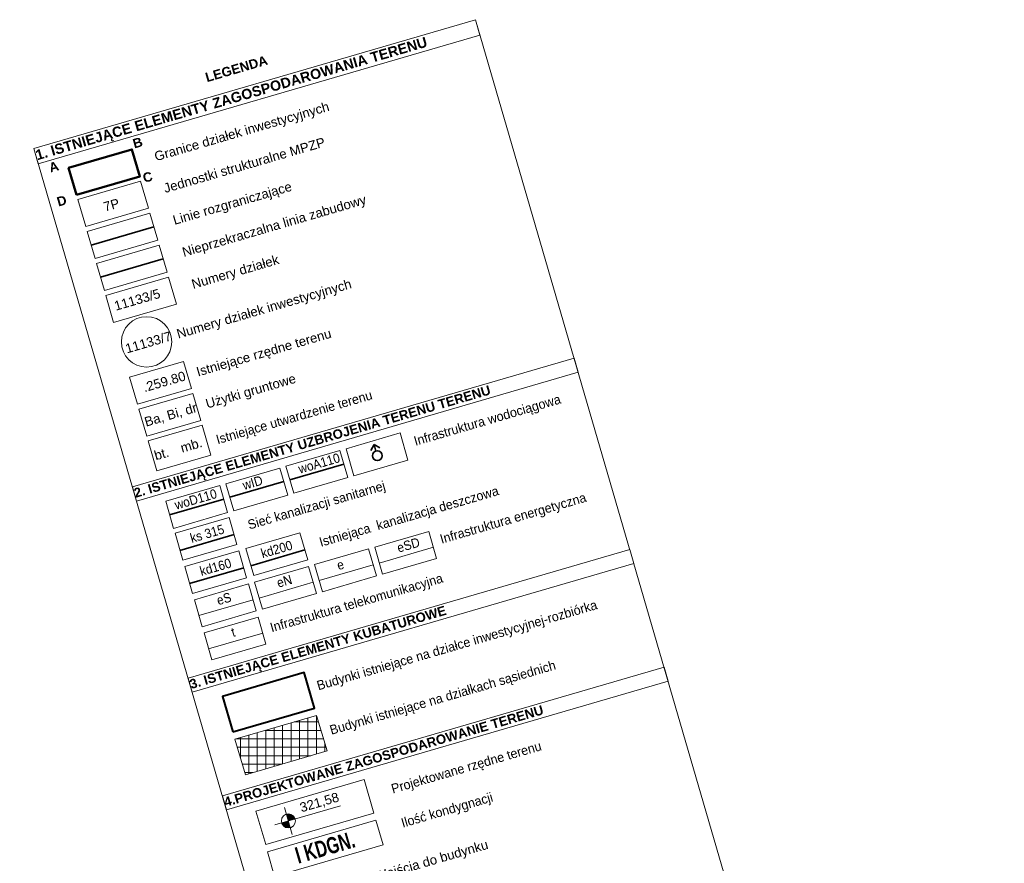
# Model space of a CAD drawing. Header units: millimetres. Extents: x -105537 to 2299296, y -162842 to 175608.
# Tile 41 of 42: x 190683 to 295621, y 85743 to 175608. Entities that reach past the tile are written whole.
import ezdxf
from ezdxf.xclip import XClip

# ---------------------------------------------------------------- set-up
doc = ezdxf.new("R2010")
doc.units = ezdxf.units.MM
doc.header["$MEASUREMENT"] = 0
doc.header["$XCLIPFRAME"] = 0
for name, color, linetype, lineweight in [('0_Nr_pióra__1', 7, 'Continuous', 13), ('0_Nr_pióra__20', 1, 'Continuous', 13), ('Nowe_0_Nr_pióra__1', 7, 'Continuous', 13), ('Nowe_0_Nr_pióra__20', 1, 'Continuous', 13), ('Nowe_0_Nr_pióra__203', 7, 'Continuous', 50), ('Nowe_0_Nr_pióra__224', 6, 'Continuous', 40), ('Nowe_0_Nr_pióra__38', 30, 'Continuous', 13), ('Nowe_0_Nr_pióra__41', 7, 'Continuous', 15), ('Nowe_0_Nr_pióra__7', 7, 'Continuous', 13), ('Nowe_0_Nr_pióra__75', 14, 'Continuous', 35), ('Nowe_0_Nr_pióra__80', 3, 'Continuous', 13), ('Wadowice Wałowa mdcp500_3_0_Nr_pióra__1', 7, 'Continuous', 13)]:
    doc.layers.add(name, color=color, linetype=linetype, lineweight=lineweight)
for name, color, linetype, lineweight, true_color in [('0_Nr_pióra__115', 7, 'Continuous', 35, 0x22878c), ('Nowe_0_Nr_pióra__115', 7, 'Continuous', 35, 0x22878c), ('Nowe_0_Nr_pióra__221', 7, 'Continuous', 50, 0xbcc01d), ('Nowe_0_Nr_pióra__35', 7, 'Continuous', 35, 0xff8040), ('Nowe_0_Nr_pióra__55', 7, 'Continuous', 35, 0x0069d2), ('Nowe_0_Nr_pióra__58', 7, 'Continuous', 20, 0xdf0000), ('Nowe_0_Nr_pióra__97', 7, 'Continuous', 15, 0xff2828)]:
    doc.layers.add(name, color=color, linetype=linetype, lineweight=lineweight, true_color=true_color)
doc.layers.add('A__!REF_RYSUNKI', color=7, linetype='Continuous')
doc.layers.add('Nowe_0', color=7, linetype='Continuous')
doc.styles.add('STYL_AUTOMATYCZNY_10', font='arial.ttf', dxfattribs={"width": 0.7})
doc.styles.add('STYL_AUTOMATYCZNY_2', font='arial.ttf')
doc.styles.add('STYL_AUTOMATYCZNY_3', font='arial.ttf')
doc.styles.add('STYL_AUTOMATYCZNY_5', font='arial.ttf')
doc.styles.add('STYL_AUTOMATYCZNY_8', font='arial.ttf', dxfattribs={"width": 0.9})
doc.styles.add('STYL_AUTOMATYCZNY_9', font='arial.ttf', dxfattribs={"width": 0.95})
doc.linetypes.add('Linia zabudowy - nieprzekraczalna I WSC', pattern='A,0,[2,PAB.6.2 PROJEKT ZAGOSPODAROWANIA TERENU1.Shx,S=23.809524,R=0,X=0,Y=0.361417],-3000,0', length=3000)
doc.linetypes.add('X', pattern='A,0,[1,PAB.6.2 PROJEKT ZAGOSPODAROWANIA TERENU1.Shx,S=78.395049,R=0,X=0,Y=0],-9877.776146,0', length=9877.776146)
picture_1 = doc.add_image_def('image1.tif', size_in_pixel=(6904, 2168))

# ---------------------------------------------------------------- blocks, each defined once
blk = doc.blocks.new('Rysunek_1_3', base_point=(73226, -6125))
at = {"layer": 'Wadowice Wałowa mdcp500_3_0_Nr_pióra__1', "color": 7, "lineweight": 13}
image = blk.add_image(picture_1, insert=(-79879, -3368), size_in_units=(292228, 91739), rotation=16.24147, dxfattribs=at)
image.set_boundary_path([(-0.5, -0.5), (6903.5, 2167.5)])
blk = doc.blocks.new('Polilinia_1_1', base_point=(228647, 129661))
at = {"layer": 'Nowe_0_Nr_pióra__55', "color": 152, "linetype": 'Continuous', "lineweight": 35, "true_color": 0x0069d2}
for q in [(228108, 129723), (229068, 130003)]:
    blk.add_line((228448, 130343), q, dxfattribs=at)
at = {"layer": 'Nowe_0_Nr_pióra__55', "color": 152, "linetype": 'Continuous', "lineweight": 35, "true_color": 0x0069d2, "flags": 128}
blk.add_lwpolyline([(228647, 129661), (228448, 130343)], dxfattribs=at)
blk = doc.blocks.new('Koty wysokościowe_1_1', base_point=(219319, 90259))
at = {"layer": '0_Nr_pióra__1', "linetype": 'Continuous', "lineweight": 13}
for points in [[(219319, 90259), (218599, 90049), (218734, 89790), (218958, 89601), (219237, 89513), (219529, 89539)], [(219319, 90259), (220039, 90469), (219904, 90728), (219680, 90916), (219401, 91004), (219109, 90979)]]:
    blk.add_hatch(color=7, dxfattribs=at).paths.add_polyline_path(points)
at = {"layer": '0_Nr_pióra__1', "color": 7, "linetype": 'Continuous', "lineweight": 13}
for p, q in [((217879, 89839), (224874, 91877)), ((219739, 88819), (218900, 91699))]:
    blk.add_line(p, q, dxfattribs=at)
blk.add_circle((219319, 90259), 750, dxfattribs=at)
at = {"layer": '0_Nr_pióra__20', "color": 1, "lineweight": 13, "insert": (220763, 90992), "char_height": 1000, "attachment_point": 7, "rotation": 16.24147, "style": 'STYL_AUTOMATYCZNY_3'}
blk.add_mtext('\\A1;{\\pql;\\fArial|b0|i0|c238|p0;\\W1.000000;321,58}', dxfattribs=at)

msp = doc.modelspace()

# ---------------------------------------------------------------- hatches: boundary and pattern name
at = {"layer": 'Nowe_0_Nr_pióra__97', "linetype": 'Continuous', "lineweight": 15, "true_color": 0xff2828}
h = msp.add_hatch(dxfattribs=at)
h.set_pattern_fill('Siatka_90x90_0001', color=20, style=0, pattern_type=2)
h.set_pattern_definition([(0, (0, 0), (0, 900), []), (90, (0, 0), (-900, 0), [])])
h.paths.add_polyline_path([(214732.081, 95170.977), (223437.06, 97706.84), (222332.863, 101497.27), (213627.884, 98961.407)])

# ---------------------------------------------------------------- linework, layer by layer
at = {"layer": 'Nowe_0_Nr_pióra__1', "color": 7, "linetype": 'Continuous', "lineweight": 13}
for points in [[(192192.289, 161895.465), (239264.162, 175608.058), (295621.438, -17887.277), (248549.565, -31599.87)], [(197718.413, 153574.607), (204403.212, 155521.968), (203564.154, 158402.243), (196879.355, 156454.882)], [(198711.537, 150165.464), (205396.335, 152112.825), (204557.277, 154993.099), (197872.479, 153045.739)], [(199704.661, 146756.321), (206389.459, 148703.681), (205550.401, 151583.956), (198865.603, 149636.595)], [(200697.785, 143347.178), (207382.583, 145294.538), (206543.525, 148174.813), (199858.727, 146227.452)], [(203235.146, 134637.056), (208995.695, 136315.172), (208156.637, 139195.446), (202396.088, 137517.33)], [(204228.27, 131227.912), (209988.819, 132906.029), (209149.761, 135786.303), (203389.212, 134108.187)], [(226303.188, 127022.671), (232063.737, 128700.787), (231224.679, 131581.062), (225464.13, 129902.946)], [(219896.883, 125156.439), (225657.432, 126834.555), (224818.374, 129714.83), (219057.825, 128036.713)], [(213490.578, 123290.206), (219251.127, 124968.323), (218412.069, 127848.597), (212651.52, 126170.481)], [(207084.273, 121423.974), (212844.822, 123102.09), (212005.764, 125982.365), (206245.215, 124304.249)], [(208076.526, 118017.818), (213837.075, 119695.934), (212998.017, 122576.209), (207237.468, 120898.093)], [(215621.463, 116384.126), (221382.012, 118062.242), (220542.954, 120942.517), (214782.405, 119264.401)], [(229356.175, 116542.538), (235116.724, 118220.654), (234277.666, 121100.929), (228517.117, 119422.813)], [(209105.409, 114485.923), (214865.958, 116164.039), (214026.9, 119044.313), (208266.351, 117366.197)], [(222949.87, 114676.306), (228710.419, 116354.422), (227871.361, 119234.696), (222110.812, 117556.58)], [(216543.564, 112810.073), (222304.114, 114488.19), (221465.056, 117368.464), (215704.506, 115690.348)], [(210137.259, 110943.841), (215897.808, 112621.957), (215058.75, 115502.232), (209298.201, 113824.116)], [(211169.11, 107401.759), (216929.659, 109079.875), (216090.601, 111960.15), (210330.052, 110282.034)], [(216904.494, 87741.419), (228430.273, 91099.015), (227392.051, 94662.969), (215866.272, 91305.374)]]:
    msp.add_lwpolyline(points, close=True, dxfattribs=at)
at = {"layer": 'Nowe_0_Nr_pióra__1', "color": 7, "linetype": 'Continuous', "lineweight": 13, "flags": 128}
for points in [[(192667.517, 160264.125), (239739.391, 173976.718), (239264.162, 175608.058), (192192.289, 161895.465), (192667.517, 160264.125)], [(203134.092, 124335.015), (250205.965, 138047.608), (249766.458, 139556.325), (202694.585, 125843.732), (203134.092, 124335.015)], [(205302.004, 127542.054), (211062.553, 129220.17), (210130.301, 132420.355), (204369.752, 130742.239)], [(212720.729, 91426.508), (259800.064, 105141.275), (259360.557, 106649.992), (212281.222, 92935.225), (212720.729, 91426.508)], [(217852.856, 84339.762), (229417.885, 87708.792), (228648.792, 90348.894), (217083.763, 86979.865), (217852.856, 84339.762)]]:
    msp.add_lwpolyline(points, close=True, dxfattribs=at)
at = {"layer": 'Nowe_0_Nr_pióra__115', "color": 137, "linetype": 'Continuous', "lineweight": 35, "true_color": 0x22878c}
msp.add_line((198292.008, 151605.601), (204976.806, 153552.962), dxfattribs=at)
at = {"layer": 'Nowe_0_Nr_pióra__115', "color": 137, "linetype": 'Linia zabudowy - nieprzekraczalna I WSC', "lineweight": 35, "true_color": 0x22878c}
msp.add_line((199285.132, 148196.458), (205969.93, 150143.819), dxfattribs=at)
at = {"layer": 'Nowe_0_Nr_pióra__20', "color": 1, "linetype": 'Continuous', "lineweight": 13}
for points in [[(229009.558, 117732.385), (234770.125, 119410.439)], [(222603.253, 115866.153), (228363.82, 117544.207)], [(216196.948, 113999.921), (221957.515, 115677.975)], [(209790.643, 112133.688), (215551.21, 113811.742)]]:
    msp.add_lwpolyline(points, dxfattribs=at)
at = {"layer": 'Nowe_0_Nr_pióra__221', "color": 52, "linetype": 'Continuous', "lineweight": 50, "true_color": 0xbcc01d}
msp.add_lwpolyline([(196736.317, 156945.898), (203488.473, 158912.88), (202649.415, 161793.155), (195897.259, 159826.172)], close=True, dxfattribs=at)
at = {"layer": 'Nowe_0_Nr_pióra__224', "color": 6, "linetype": 'X', "lineweight": 40}
msp.add_lwpolyline([(213402.341, 99735.638), (222107.321, 102271.501), (221003.124, 106061.931), (212298.144, 103526.067)], close=True, dxfattribs=at)
at = {"layer": 'Nowe_0_Nr_pióra__38', "color": 30, "linetype": 'Continuous', "lineweight": 13}
msp.add_lwpolyline([(210822.493, 108591.606), (216583.06, 110269.66)], dxfattribs=at)
at = {"layer": 'Nowe_0_Nr_pióra__41', "color": 7, "linetype": 'Continuous', "lineweight": 15, "flags": 128}
msp.add_lwpolyline([(214732.081, 95170.977), (223437.06, 97706.84), (222332.863, 101497.27), (213627.884, 98961.407)], close=True, dxfattribs=at)
at = {"layer": 'Nowe_0_Nr_pióra__55', "color": 152, "linetype": 'Continuous', "lineweight": 35, "true_color": 0x0069d2}
for points in [[(219477.353, 126596.579), (225237.913, 128274.66)], [(213071.048, 124730.347), (218831.608, 126408.427)], [(206664.743, 122864.114), (212425.302, 124542.195)]]:
    msp.add_lwpolyline(points, dxfattribs=at)
msp.add_circle((228792.348, 129160.913), 520.685, dxfattribs=at)
at = {"layer": 'Nowe_0_Nr_pióra__58', "color": 12, "linetype": 'Continuous', "lineweight": 20, "true_color": 0xdf0000}
msp.add_circle((204201.213, 141289.047), 2683.172, dxfattribs=at)
at = {"layer": 'Nowe_0_Nr_pióra__75', "color": 14, "linetype": 'Continuous', "lineweight": 35}
for points in [[(207766.794, 119081.049), (213525.274, 120766.27)], [(215311.731, 117447.357), (221070.211, 119132.578)], [(208795.677, 115549.154), (214554.157, 117234.374)]]:
    msp.add_lwpolyline(points, dxfattribs=at)

# ---------------------------------------------------------------- block references
at = {"color": 7, "lineweight": 13}
msp.add_blockref('Koty wysokościowe_1_1', (219319.206, 90258.872), dxfattribs=at)
at = {"layer": 'A__!REF_RYSUNKI', "color": 7, "linetype": 'Continuous', "lineweight": 13}
ref = msp.add_blockref('Rysunek_1_3', (73225.66, -6125.131), dxfattribs=at)
XClip(ref).set_block_clipping_path([(-93517.5507872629, 43450.1606019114), (110816.6640264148, 102975.132325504), (124455.4531805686, 56156.6090716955), (200686.4574784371, 78363.6015689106), (175028.2618212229, 166441.7158685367), (-105536.9572903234, 84709.7516477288)])
at = {"layer": 'Nowe_0', "color": 152, "linetype": 'Continuous', "lineweight": 35, "true_color": 0x0069d2}
msp.add_blockref('Polilinia_1_1', (228646.72, 129660.819), dxfattribs=at)

# ---------------------------------------------------------------- texts
at = {"layer": '0_Nr_pióra__115', "color": 137, "linetype": 'Continuous', "lineweight": 35, "true_color": 0x22878c, "insert": (200320.679, 156355.136), "char_height": 1000, "attachment_point": 2, "rotation": 16.2414656, "style": 'STYL_AUTOMATYCZNY_3'}
msp.add_mtext('\\A1;{\\pqc;\\fArial|b0|i0|c238|p0;\\W1.000000;7P}', dxfattribs=at)
at = {"layer": 'Nowe_0_Nr_pióra__1', "color": 7, "linetype": 'Continuous', "lineweight": 13, "rotation": 16.2414656}
for s, insert, char_height, attachment_point, style in [('\\A1;{\\pql;\\fArial|b1|i0|c238|p0;\\W1.000000;1. ISTNIEJĄCE ELEMENTY ZAGOSPODAROWANI\\fArial|b1|i0|c238|p0;\\W1.000000;A\\fArial|b1|i0|c238|p0;\\W1.000000; TERENU}', (192649.29, 160326.694), 1081.275325, 7, 'STYL_AUTOMATYCZNY_2'), ('\\A1;{\\pql;\\fArial|b1|i0|c238|p0;\\W1.000000;LEGENDA}', (210645.11, 168934.948), 1000, 7, 'STYL_AUTOMATYCZNY_2'), ('\\A1;{\\pql;\\fArial|b1|i0|c238|p0;\\W1.000000;2\\fArial|b1|i0|c238|p0;\\W1.000000;. ISTNIEJĄCE ELEMENTY \\fArial|b1|i0|c238|p0;\\W1.000000;UZBROJENIA TERENU\\fArial|b1|i0|c238|p0;\\W1.000000; TERENU}', (203117.235, 124392.879), 1000, 7, 'STYL_AUTOMATYCZNY_2'), ('\\A1;{\\pql;\\fArial|b0|i0|c238|p0;\\W1.000000;mb.}', (207994.855, 129462.775), 1000, 7, 'STYL_AUTOMATYCZNY_3'), ('\\A1;{\\pql;\\fArial|b0|i0|c238|p0;\\W1.000000;bt.}', (205200.649, 128648.79), 1000, 7, 'STYL_AUTOMATYCZNY_3'), ('\\A1;{\\pql;\\fArial|b1|i0|c238|p0;\\W1.000000;4\\fArial|b1|i0|c238|p0;\\W1.000000;.PROJEKTOWANE ZAGOSPODAROWANIE TERENU }', (212629.705, 91738.968), 1000, 7, 'STYL_AUTOMATYCZNY_2'), ('\\A1;{\\pqc;\\fArial|b1|i0|c238|p0;\\W0.700000;I \\fArial|b1|i0|c238|p0;\\W0.700000;KDGN\\fArial|b1|i0|c238|p0;\\W0.700000;.}', (223475.761, 86572.175), 1749.899964, 8, 'STYL_AUTOMATYCZNY_10')]:
    msp.add_mtext(s, dxfattribs=dict(at, insert=insert, char_height=char_height, attachment_point=attachment_point, style=style))
at = {"layer": 'Nowe_0_Nr_pióra__203', "color": 7, "linetype": 'Continuous', "lineweight": 50, "char_height": 1000, "attachment_point": 2, "style": 'STYL_AUTOMATYCZNY_5'}
for s, insert, rotation in [('\\A1;{\\pqc;\\fArial|b1|i0|c238|p0;\\W1.000000;B}', (203112.905, 162985.397), 16.2414656), ('\\A1;{\\pqc;\\fArial|b1|i0|c238|p0;\\W1.000000;A}', (194177.726, 160423.718), 16.2414656), ('\\A1;{\\pqc;\\fArial|b1|i0|c238|p0;\\W1.000000;C}', (204179.337, 159324.603), 16.24146532), ('\\A1;{\\pqc;\\fArial|b1|i0|c238|p0;\\W1.000000;D}', (195025.955, 156795.575), 16.24146532)]:
    msp.add_mtext(s, dxfattribs=dict(at, insert=insert, rotation=rotation))
at = {"layer": 'Nowe_0_Nr_pióra__55', "color": 152, "linetype": 'Continuous', "lineweight": 35, "true_color": 0x0069d2, "char_height": 1000, "attachment_point": 7, "rotation": 16.24110934, "style": 'STYL_AUTOMATYCZNY_8'}
for s, insert in [('\\A1;{\\pql;\\fArial|b0|i0|c238|p0;\\W0.900000;wo\\fArial|b0|i0|c238|p0;\\W0.900000;A\\fArial|b0|i0|c238|p0;\\W0.900000;1\\fArial|b0|i0|c238|p0;\\W0.900000;1\\fArial|b0|i0|c238|p0;\\W0.900000;0}', (220554.958, 127225.004)), ('\\A1;{\\pql;\\fArial|b0|i0|c238|p0;\\W0.900000;w\\fArial|b0|i0|c238|p0;\\W0.900000;ID}', (214605.189, 125509.204)), ('\\A1;{\\pql;\\fArial|b0|i0|c238|p0;\\W0.900000;wo\\fArial|b0|i0|c238|p0;\\W0.900000;D11\\fArial|b0|i0|c238|p0;\\W0.900000;0}', (207373.991, 123385.235))]:
    msp.add_mtext(s, dxfattribs=dict(at, insert=insert))
at = {"layer": 'Nowe_0_Nr_pióra__7', "color": 7, "linetype": 'Continuous', "lineweight": 13, "char_height": 1000, "attachment_point": 7, "rotation": 16.2414656}
for s, insert, style in [('\\A1;{\\pql;\\fArial|b0|i0|c238|p0;\\W1.000000;G\\fArial|b0|i0|c238|p0;\\W1.000000;ranice działek\\fArial|b0|i0|c238|p0;\\W1.000000; inwestycyjnych}', (205293.299, 160236.215), 'STYL_AUTOMATYCZNY_3'), ('\\A1;{\\pql;\\fArial|b0|i0|c238|p0;\\W1.000000;J\\fArial|b0|i0|c238|p0;\\W1.000000;ednostki strukturalne MPZP}', (206199.356, 157125.949), 'STYL_AUTOMATYCZNY_3'), ('\\A1;{\\pql;\\fArial|b0|i0|c238|p0;\\W1.000000;Linie rozgraniczające}', (207268.519, 153455.781), 'STYL_AUTOMATYCZNY_3'), ('\\A1;{\\pql;\\fArial|b0|i0|c238|p0;\\W1.000000;Nieprzekraczalna linia zabudowy}', (208261.642, 150046.639), 'STYL_AUTOMATYCZNY_3'), ('\\A1;{\\pql;\\fArial|b0|i0|c238|p0;\\W1.000000;N\\fArial|b0|i0|c238|p0;\\W1.000000;umery działek}', (209253.76, 146640.95), 'STYL_AUTOMATYCZNY_3'), ('\\A1;{\\pql;\\fArial|b0|i0|c238|p0;\\W1.000000;N\\fArial|b0|i0|c238|p0;\\W1.000000;umery działek inwestycyjnych}', (207667.206, 141343.707), 'STYL_AUTOMATYCZNY_3'), ('\\A1;{\\pql;\\fArial|b0|i0|c238|p0;\\W1.000000;I\\fArial|b0|i0|c238|p0;\\W1.000000;stniejące rzędne terenu}', (209765.66, 137303.342), 'STYL_AUTOMATYCZNY_3'), ('\\A1;{\\pql;\\fArial|b0|i0|c238|p0;\\W1.000000;.\\fArial|b0|i0|c238|p0;\\W1.000000;259\\fArial|b0|i0|c238|p0;\\W1.000000;.\\fArial|b0|i0|c238|p0;\\W1.000000;8\\fArial|b0|i0|c238|p0;\\W1.000000;0}', (203997.51, 135906.189), 'STYL_AUTOMATYCZNY_3'), ('\\A1;{\\pql;\\fArial|b0|i0|c238|p0;\\W1.000000;Użytki\\fArial|b0|i0|c238|p0;\\W1.000000; gruntowe}', (210758.784, 133894.199), 'STYL_AUTOMATYCZNY_3'), ('\\A1;{\\pql;\\fArial|b0|i0|c238|p0;\\W0.950000;Istniejące utwardzenie terenu}', (211868.144, 130086.047), 'STYL_AUTOMATYCZNY_9'), ('\\A1;{\\pql;\\fArial|b0|i0|c238|p0;\\W0.950000; I\\fArial|b0|i0|c238|p0;\\W0.950000;nfrastruktura\\fArial|b0|i0|c238|p0;\\W0.950000; wodociągowa}', (232594.677, 129824.42), 'STYL_AUTOMATYCZNY_9'), ('\\A1;{\\pql;\\fArial|b0|i0|c238|p0;\\W0.950000; \\fArial|b0|i0|c238|p0;\\W0.950000;Sieć kanalizacji sanitarnej}', (214884.619, 120899.788), 'STYL_AUTOMATYCZNY_9'), ('\\A1;{\\pql;\\fArial|b0|i0|c238|p0;\\W0.950000;P\\fArial|b0|i0|c238|p0;\\W0.950000;rojektowane rzędne terenu}', (230535.474, 92880.7), 'STYL_AUTOMATYCZNY_9'), ('\\A1;{\\pql;\\fArial|b0|i0|c238|p0;\\W0.950000;I\\fArial|b0|i0|c238|p0;\\W0.950000;lość kondygnacji}', (231594.8, 89244.301), 'STYL_AUTOMATYCZNY_9'), ('\\A1;{\\pql;\\fArial|b0|i0|c238|p0;\\W1.000000;W\\fArial|b0|i0|c238|p0;\\W1.000000;ejścia do budynku}', (228787.604, 83532.698), 'STYL_AUTOMATYCZNY_3')]:
    msp.add_mtext(s, dxfattribs=dict(at, insert=insert, style=style))
at = {"layer": 'Nowe_0_Nr_pióra__75', "color": 14, "linetype": 'Continuous', "lineweight": 35, "insert": (209025.027, 119857.222), "char_height": 1000, "attachment_point": 7, "rotation": 16.24110934, "style": 'STYL_AUTOMATYCZNY_8'}
msp.add_mtext('\\A1;{\\pql;\\fArial|b0|i0|c238|p0;\\W0.900000;k\\fArial|b0|i0|c238|p0;\\W0.900000;s 315}', dxfattribs=at)
at = {"layer": 'Nowe_0_Nr_pióra__80', "color": 3, "linetype": 'Continuous', "lineweight": 13, "char_height": 1000, "attachment_point": 7, "rotation": 16.2414656, "style": 'STYL_AUTOMATYCZNY_3'}
for s, insert in [('\\A1;{\\pql;\\fArial|b0|i0|c238|p0;\\W1.000000;11133/5}', (200926.34, 144583.965)), ('\\A1;{\\pql;\\fArial|b0|i0|c238|p0;\\W1.000000;11133/7}', (202115.497, 140039.205)), ('\\A1;{\\pql;\\fArial|b0|i0|c238|p0;\\W1.000000;B\\fArial|b0|i0|c238|p0;\\W1.000000;a\\fArial|b0|i0|c238|p0;\\W1.000000;, B\\fArial|b0|i0|c238|p0;\\W1.000000;i\\fArial|b0|i0|c238|p0;\\W1.000000;, dr}', (204203.621, 132071.333))]:
    msp.add_mtext(s, dxfattribs=dict(at, insert=insert))

# ---------------------------------------------------------------- next in the draw order: wipeouts: each hides what was drawn before it
at = {"color": 7, "linetype": 'Continuous', "lineweight": 13, "ltscale": 1264750.069989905}
msp.add_wipeout([(209068.124, 103964.978), (256139.998, 117677.571), (255700.491, 119186.288), (208628.617, 105473.695)], dxfattribs=at).dxf.layer = 'Nowe_0_Nr_pióra__1'

# ---------------------------------------------------------------- next in the draw order: linework, layer by layer
at = {"layer": 'Nowe_0_Nr_pióra__1', "color": 7, "linetype": 'Continuous', "lineweight": 13, "flags": 128}
msp.add_lwpolyline([(209068.124, 103964.978), (256139.998, 117677.571), (255700.491, 119186.288), (208628.617, 105473.695), (209068.124, 103964.978)], close=True, dxfattribs=at)

# ---------------------------------------------------------------- next in the draw order: texts
at = {"layer": 'Nowe_0_Nr_pióra__1', "color": 7, "linetype": 'Continuous', "lineweight": 13, "insert": (209051.268, 104022.842), "char_height": 1000, "attachment_point": 7, "rotation": 16.2414656, "style": 'STYL_AUTOMATYCZNY_2'}
msp.add_mtext('\\A1;{\\pql;\\fArial|b1|i0|c238|p0;\\W1.000000;3. ISTNIEJĄCE ELEMENTY \\fArial|b1|i0|c238|p0;\\W1.000000;KUBATUROWE}', dxfattribs=at)
at = {"layer": 'Nowe_0_Nr_pióra__20', "color": 1, "linetype": 'Continuous', "lineweight": 13, "char_height": 1000, "attachment_point": 7, "rotation": 16.24110934, "style": 'STYL_AUTOMATYCZNY_8'}
for s, insert in [('\\A1;{\\pql;\\fArial|b0|i0|c238|p0;\\W0.900000;e\\fArial|b0|i0|c238|p0;\\W0.900000;SD}', (231079.25, 118815.339)), ('\\A1;{\\pql;\\fArial|b0|i0|c238|p0;\\W0.900000;e}', (224672.757, 116949.748)), ('\\A1;{\\pql;\\fArial|b0|i0|c238|p0;\\W0.900000;e\\fArial|b0|i0|c238|p0;\\W0.900000;N}', (218266.452, 115083.517)), ('\\A1;{\\pql;\\fArial|b0|i0|c238|p0;\\W0.900000;e\\fArial|b0|i0|c238|p0;\\W0.900000;S}', (211860.335, 113216.639))]:
    msp.add_mtext(s, dxfattribs=dict(at, insert=insert))
at = {"layer": 'Nowe_0_Nr_pióra__35', "color": 11, "linetype": 'Continuous', "lineweight": 35, "true_color": 0xff8040, "insert": (213407.187, 109832.257), "char_height": 1000, "attachment_point": 7, "rotation": 16.24110934, "style": 'STYL_AUTOMATYCZNY_8'}
msp.add_mtext('\\A1;{\\pql;\\fArial|b0|i0|c238|p0;\\W0.900000;t}', dxfattribs=at)
at = {"layer": 'Nowe_0_Nr_pióra__7', "color": 7, "linetype": 'Continuous', "lineweight": 13, "char_height": 1000, "attachment_point": 7, "rotation": 16.2414656, "style": 'STYL_AUTOMATYCZNY_9'}
for s, insert in [('\\A1;{\\pql;\\fArial|b0|i0|c238|p0;\\W0.950000; Istniejąca  kanalizacja \\fArial|b0|i0|c238|p0;\\W0.950000;deszczowa\\fArial|b0|i0|c238|p0;\\W0.950000; }', (222511.521, 119055.357)), ('\\A1;{\\pql;\\fArial|b0|i0|c238|p0;\\W0.950000;Infrastruktura energetyczna\\fArial|b0|i0|c238|p0;\\W0.950000; }', (235734.007, 119483.205)), ('\\A1;{\\pql;\\fArial|b0|i0|c238|p0;\\W0.950000;Infrastruktura \\fArial|b0|i0|c238|p0;\\W0.950000;telekomunikacyjna\\fArial|b0|i0|c238|p0;\\W0.950000; }', (217628.024, 110058.794)), ('\\A1;{\\pql;\\fArial|b0|i0|c238|p0;\\W0.950000;Budynki istniejące na dział\\fArial|b0|i0|c238|p0;\\W0.950000;ce inwestycyjnej-rozbiórka}', (222605.876, 103873.07)), ('\\A1;{\\pql;\\fArial|b0|i0|c238|p0;\\W0.950000;Budynki istniejące na działkach \\fArial|b0|i0|c238|p0;\\W0.950000;sąsiednich}', (223985.239, 99138.065))]:
    msp.add_mtext(s, dxfattribs=dict(at, insert=insert))
at = {"layer": 'Nowe_0_Nr_pióra__75', "color": 14, "linetype": 'Continuous', "lineweight": 35, "char_height": 1000, "attachment_point": 7, "rotation": 16.24110934, "style": 'STYL_AUTOMATYCZNY_8'}
for s, insert in [('\\A1;{\\pql;\\fArial|b0|i0|c238|p0;\\W0.900000;kd\\fArial|b0|i0|c238|p0;\\W0.900000;20\\fArial|b0|i0|c238|p0;\\W0.900000;0}', (216569.777, 118224.173)), ('\\A1;{\\pql;\\fArial|b0|i0|c238|p0;\\W0.900000;kd\\fArial|b0|i0|c238|p0;\\W0.900000;16\\fArial|b0|i0|c238|p0;\\W0.900000;0}', (210053.722, 116325.971))]:
    msp.add_mtext(s, dxfattribs=dict(at, insert=insert))

doc.saveas('drawing.dxf')
